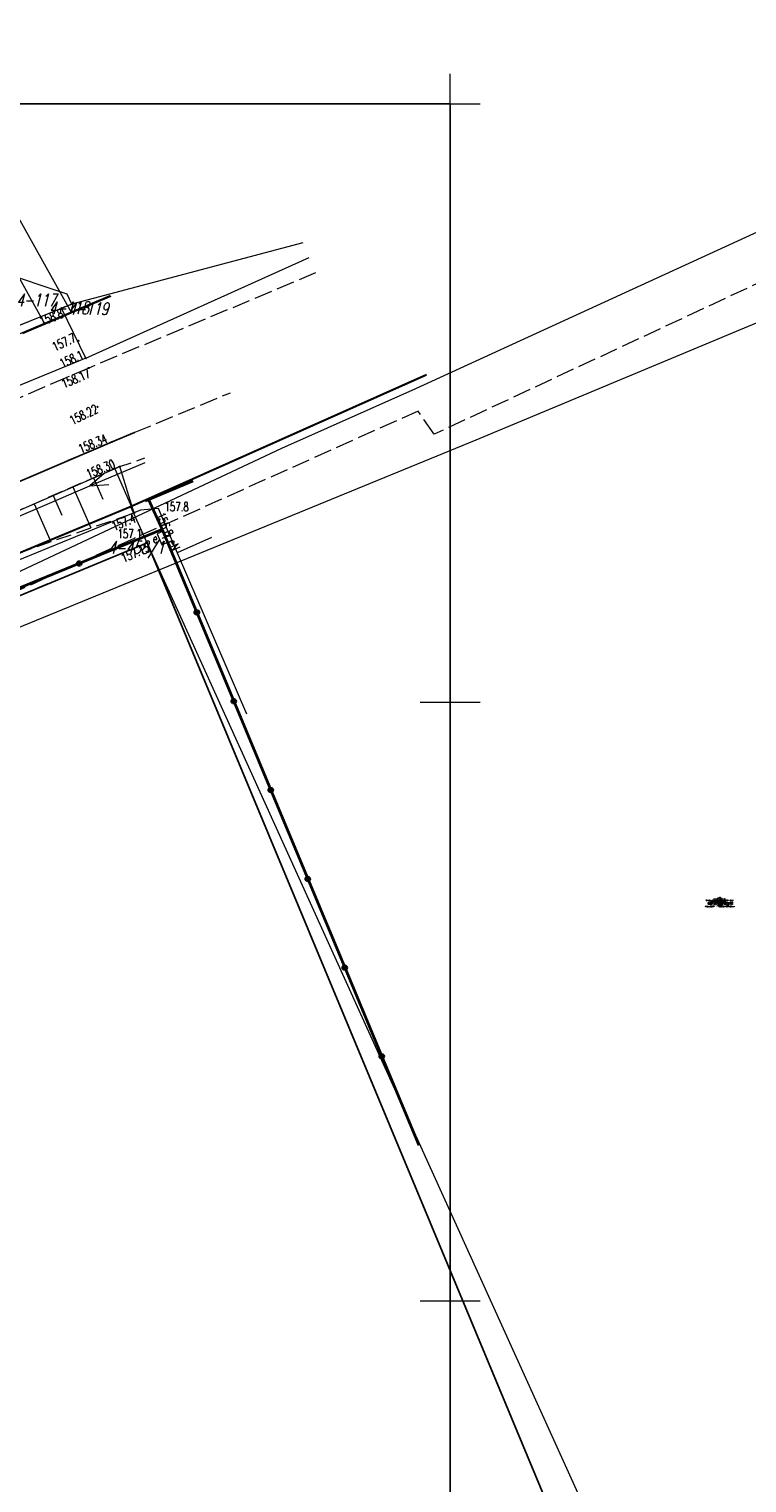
# Model space of a CAD drawing. Header units: metres. Extents: x 0 to 7550187, y 0 to 5738922.
# Tile 40 of 43: x 7549965 to 7550025, y 5738635 to 5738756. Entities that reach past the tile are written whole.
import ezdxf
from ezdxf.enums import TextEntityAlignment as Align

# ---------------------------------------------------------------- set-up
doc = ezdxf.new("R2010")
doc.units = ezdxf.units.M
for name, pattern in [('$AUDIT_BAD_LTYPE2', [0]), ('1', [0]), ('1_1', [0]), ('1_14', [1, -1]), ('1_OTKC', [1.5, 1, -0.5]), ('1_OTKJ', [2, 1.5, -0.5]), ('1_OTKK', [0]), ('1_OTKR', [0]), ('1_OTRK', [1.75, 1.25, -0.5]), ('1_OTRKG', [1.75, 1.25, -0.5]), ('1_OTSP', [1.5, 1, -0.5]), ('1_OTZZ', [1.5, 1, -0.5]), ('3_SUEP_A', [0]), ('3_SUGP', [0]), ('3_SUPP_P', [2, 1.5, -0.5]), ('3_SUWP', [0]), ('HIDDEN', [0.375, 0.25, -0.125])]:
    doc.linetypes.add(name, pattern=pattern)
doc.layers.add('$AUDIT_BAD_LAYER1', color=7, linetype='Continuous')
doc.layers.add('TABELA', color=7, linetype='Continuous')
for name, color, linetype, lineweight in [('_STYL_OPIS', 4, 'Continuous', 0), ('Dzialki', 90, '1', 18), ('Numery_dzialek', 90, 'Continuous', 13), ('OTK_L_0', 7, '1_OTKJ', 18), ('OTK_L_1', 7, '1_OTKK', 25), ('OTK_L_2', 7, '1_OTKC', 18), ('OTK_L_5', 7, 'Continuous', 18), ('OTO_L_0', 7, 'Continuous', 35), ('OTR_L_1', 7, '1_OTRK', 18), ('OTR_T_0', 7, 'Continuous', 18), ('OTR_T_1', 7, 'Continuous', 18), ('OTS_L_1', 7, '1_OTSP', 18), ('OTZ_L_0', 7, '1_OTZZ', 18), ('Podzial_sekcyjny_krzyze', 7, '1', 0), ('SUE_E_T_1', 1, 'Continuous', 0), ('SUE_T_4', 1, 'Continuous', 18), ('SUEP_E_T_0', 1, 'Continuous', 0), ('SUEP_L_0', 1, '3_SUEP_A', 18), ('SUER_T_0', 1, 'Continuous', 18), ('SUWP_L_0', 5, '3_SUWP', 18)]:
    doc.layers.add(name, color=color, linetype=linetype, lineweight=lineweight)
doc.layers.add('P_SUKP_L_0', color=7, linetype='3_SUPP_P', lineweight=18, true_color=0x803300)
doc.layers.add('SUGP_L_0', color=7, linetype='3_SUGP', lineweight=18, true_color=0xbfbf00)
doc.styles.add('arial', font='arial.ttf', dxfattribs={"width": 0.9})
doc.styles.get("Standard").update_dxf_attribs({"font": 'romans.shx', "width": 0.75})

# ---------------------------------------------------------------- blocks, each defined once
blk = doc.blocks.new('2_OTRN')
at = {"linetype": 'Continuous'}
blk.add_circle((0, 0), 0.045, dxfattribs=at)
blk = doc.blocks.new('2_OTRS')
at = {"linetype": 'Continuous'}
blk.add_circle((0, 0), 0.045, dxfattribs=at)
blk = doc.blocks.new('4_SUES')
at = {"linetype": 'Continuous'}
for p, q in [((0.5, 0.25), (-0.5, 0.25)), ((-0.5, 0.25), (-0.5, -0.25)), ((0.5, -0.25), (0.5, 0.25)), ((-0.5, -0.25), (0.5, -0.25))]:
    blk.add_line(p, q, dxfattribs=at)
blk = doc.blocks.new('4_SUPS')
at = {"linetype": 'Continuous'}
blk.add_circle((0, 0), 0.0625, dxfattribs=at)
blk = doc.blocks.new('G.6640.1.3850.2024_plan')
at = {"layer": 'Dzialki'}
for p, q in [((7549916.88, 5738824.77), (7549968.37, 5738732.52)), ((7549914.87, 5738823.46), (7549966.16, 5738731.59)), ((7549968.37, 5738732.52), (7549971.7, 5738733.93)), ((7549966.16, 5738731.59), (7549968.37, 5738732.52)), ((7549964.31, 5738730.8), (7549966.16, 5738731.59)), ((7549973.31, 5738716.39), (7549998.02, 5738727.4)), ((7549888.39, 5738681.03), (7549973.31, 5738716.39)), ((7550023.1, 5738606.53), (7549973.31, 5738716.39))]:
    blk.add_line(p, q, dxfattribs=at)
at = {"layer": 'OTK_L_0', "linetype": '1_OTKJ'}
for p, q in [((7549988.76, 5738735.86), (7549969.81, 5738727.92)), ((7549969.81, 5738727.92), (7549945.27, 5738717.34)), ((7549971.76, 5738721.76), (7549981.66, 5738725.86)), ((7549959.35, 5738716.44), (7549971.76, 5738721.76))]:
    blk.add_line(p, q, dxfattribs=at)
at = {"layer": 'OTK_L_1', "linetype": '1_OTKK'}
for p, q in [((7549959.35, 5738716.44), (7549971.76, 5738721.76)), ((7549971.76, 5738721.76), (7549973.63, 5738722.53)), ((7549974.7, 5738713.32), (7549906.33, 5738685.06)), ((7550017.01, 5738611.72), (7549974.7, 5738713.32))]:
    blk.add_line(p, q, dxfattribs=at)
at = {"layer": 'OTK_L_2', "linetype": '1_OTKC'}
for p, q in [((7549971.76, 5738721.76), (7549959.35, 5738716.44)), ((7549973.63, 5738722.53), (7549971.76, 5738721.76)), ((7549972.4, 5738719.69), (7549974.51, 5738720.41))]:
    blk.add_line(p, q, dxfattribs=at)
at = {"layer": 'OTK_L_2', "linetype": '1_14'}
blk.add_line((7549960.51, 5738714.51), (7549972.4, 5738719.69), dxfattribs=at)
at = {"layer": 'OTK_L_5', "linetype": '1_OTKR'}
for p, q in [((7549987.69, 5738738.38), (7549968.39, 5738733.26)), ((7549969.56, 5738728.74), (7549988.22, 5738737.14)), ((7549941.85, 5738722.48), (7549967.54, 5738732.92)), ((7549968.39, 5738733.26), (7549967.54, 5738732.92)), ((7549969.56, 5738728.74), (7549944.66, 5738718.47))]:
    blk.add_line(p, q, dxfattribs=at)
at = {"layer": 'OTK_L_5', "linetype": '1_14'}
blk.add_line((7549969.56, 5738728.74), (7549967.54, 5738732.92), dxfattribs=at)
at = {"layer": 'OTO_L_0'}
for p, q in [((7549974.56, 5738716.82), (7549978.54, 5738718.51)), ((7549974.82, 5738716.93), (7549975.96, 5738714.43)), ((7549975.96, 5738714.43), (7549969.02, 5738711.59)), ((7549975.96, 5738714.43), (7549978.84, 5738707.51)), ((7549969.02, 5738711.59), (7549962.98, 5738709.11)), ((7549978.84, 5738707.51), (7549981.93, 5738700.09)), ((7549981.93, 5738700.09), (7549985.02, 5738692.67)), ((7549985.02, 5738692.67), (7549988.11, 5738685.25)), ((7549988.11, 5738685.25), (7549991.2, 5738677.84)), ((7549991.2, 5738677.84), (7549994.29, 5738670.42)), ((7549994.29, 5738670.42), (7549997.38, 5738663))]:
    blk.add_line(p, q, dxfattribs=at)
for centre in [(7549969.02, 5738711.59), (7549978.84, 5738707.51), (7549981.93, 5738700.09), (7549985.02, 5738692.67), (7549988.11, 5738685.25), (7549991.2, 5738677.84), (7549994.29, 5738670.42)]:
    blk.add_circle(centre, 0.17, dxfattribs=at)
at = {"layer": 'OTR_L_1', "linetype": '1_OTRKG'}
blk.add_line((7549972.4, 5738719.69), (7549960.51, 5738714.51), dxfattribs=at)
at = {"layer": 'OTR_L_1', "linetype": '1_1'}
for p, q in [((7549972, 5738719.51), (7549973.58, 5738715.88)), ((7549968.5, 5738717.99), (7549969.99, 5738714.56)), ((7549970.21, 5738718.74), (7549970.99, 5738716.96)), ((7549966.85, 5738717.27), (7549967.57, 5738715.62)), ((7549965.26, 5738716.58), (7549966.65, 5738713.41))]:
    blk.add_line(p, q, dxfattribs=at)
at = {"layer": 'OTR_L_1', "linetype": '1_14'}
blk.add_line((7549973.6, 5738715.81), (7549972.4, 5738719.69), dxfattribs=at)
at = {"layer": 'OTR_L_1', "linetype": '1_OTRK'}
blk.add_line((7549962.2, 5738711.87), (7549973.6, 5738715.81), dxfattribs=at)
at = {"layer": 'OTS_L_1', "linetype": '1_OTSP'}
for p, q in [((7549974.7, 5738713.32), (7549906.33, 5738685.06)), ((7550017.01, 5738611.72), (7549974.7, 5738713.32))]:
    blk.add_line(p, q, dxfattribs=at)
at = {"layer": 'OTZ_L_0', "linetype": '1_14'}
for p, q in [((7549968.01, 5738734.1), (7549947.3, 5738740.94)), ((7549968.39, 5738733.26), (7549968.01, 5738734.1))]:
    blk.add_line(p, q, dxfattribs=at)
at = {"layer": 'OTZ_L_0', "linetype": '1_OTZZ'}
for p, q in [((7549941.85, 5738722.48), (7549967.54, 5738732.92)), ((7549967.54, 5738732.92), (7549968.39, 5738733.26))]:
    blk.add_line(p, q, dxfattribs=at)
at = {"layer": 'P_SUKP_L_0', "linetype": '3_SUPP_P'}
for p, q in [((7550048.34, 5738745.57), (7549998.66, 5738722.39)), ((7549997.33, 5738724.33), (7549960.29, 5738707.71)), ((7549998.66, 5738722.39), (7549997.33, 5738724.33))]:
    blk.add_line(p, q, dxfattribs=at)
at = {"layer": 'Podzial_sekcyjny_krzyze'}
for p, q in [((7550000, 5738747.5), (7550000, 5738752.5)), ((7549997.5, 5738750), (7550002.5, 5738750)), ((7550000, 5738697.5), (7550000, 5738702.5)), ((7549997.5, 5738700), (7550002.5, 5738700)), ((7550000, 5738647.5), (7550000, 5738652.5)), ((7549997.5, 5738650), (7550002.5, 5738650))]:
    blk.add_line(p, q, dxfattribs=at)
at = {"layer": 'SUEP_L_0', "linetype": '3_SUEP_A'}
for p, q in [((7549969.92, 5738718.07), (7549974.52, 5738720.03)), ((7549960.72, 5738714.15), (7549969.92, 5738718.07)), ((7549971.11, 5738719.12), (7549969.92, 5738718.07)), ((7549969.92, 5738718.07), (7549971.5, 5738718.2)), ((7549974.13, 5738716.04), (7549918.88, 5738693.48)), ((7549975.63, 5738716.18), (7549974.13, 5738716.04)), ((7549976.58, 5738713.93), (7549975.63, 5738716.18)), ((7549975.95, 5738713.7), (7549976.58, 5738713.93)), ((7549976.58, 5738713.93), (7549977.2, 5738712.49)), ((7549980.06, 5738713.76), (7549977.2, 5738712.49)), ((7549977.2, 5738712.49), (7549982.99, 5738699.04))]:
    blk.add_line(p, q, dxfattribs=at)
at = {"layer": 'SUGP_L_0', "linetype": '3_SUGP'}
for p, q in [((7550002.17, 5738721.92), (7550030.25, 5738733.65)), ((7549957.46, 5738703.6), (7550002.17, 5738721.92))]:
    blk.add_line(p, q, dxfattribs=at)
at = {"layer": 'SUWP_L_0', "linetype": '3_SUWP'}
for p, q in [((7550025.99, 5738739.44), (7549997.1, 5738726.19)), ((7549997.1, 5738726.19), (7549985.92, 5738721.2)), ((7549985.92, 5738721.2), (7549962.76, 5738710.32))]:
    blk.add_line(p, q, dxfattribs=at)
at = {"layer": 'OTR_T_0'}
for p in [(7549969.81, 5738727.92), (7549970.55, 5738724.68), (7549971.76, 5738721.75), (7549972.4, 5738719.69), (7549974.7, 5738713.32)]:
    blk.add_blockref('2_OTRS', p, dxfattribs=at)
at = {"layer": 'OTR_T_1'}
for p in [(7549967.54, 5738732.92), (7549968.96, 5738730.2), (7549969.56, 5738728.74), (7549973.6, 5738715.81), (7549975.72, 5738715.29), (7549974.27, 5738714.16)]:
    blk.add_blockref('2_OTRN', p, dxfattribs=at)
at = {"layer": 'SUE_T_4', "rotation": 292.9208965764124}
blk.add_blockref('4_SUES', (7549975.95, 5738713.7), dxfattribs=at)
at = {"layer": 'SUER_T_0'}
blk.add_blockref('4_SUPS', (7549976.58, 5738713.93), dxfattribs=at)
at = {"layer": 'Numery_dzialek', "oblique": 15, "width": 0.7}
for s, p in [('4-117', (7549963.75, 5738734.12)), ('4-118', (7549966.48, 5738733.46)), ('4-119', (7549968.11, 5738733.4))]:
    blk.add_text(s, height=1.05, dxfattribs=at).set_placement(p, align=Align.TOP_LEFT)
blk.add_text('4-458/1', height=1.05, dxfattribs=at).set_placement((7549976.11, 5738713.45), align=Align.TOP_RIGHT)
at = {"layer": 'OTR_T_0', "lineweight": 9, "width": 0.7}
for s, rotation, p in [('158.17', 22.734, (7549967.45, 5738726.91)), ('158.22', 26.3846, (7549968.12, 5738723.82)), ('158.34', 22.734, (7549968.86, 5738721.47))]:
    blk.add_text(s, height=0.75, rotation=rotation, dxfattribs=at).set_placement(p, align=Align.TOP_LEFT)
blk.add_text('158.30', height=0.75, rotation=21.9149, dxfattribs=at).set_placement((7549969.8, 5738718.69))
blk.add_text('157.15', height=0.75, rotation=23.1705, dxfattribs=at).set_placement((7549974.7, 5738713.32), align=Align.TOP_RIGHT)
at = {"layer": 'OTR_T_1', "lineweight": 9, "width": 0.7}
for s, rotation, p in [('158.8', 21.618, (7549965.62, 5738732.14)), ('157.7', 25.371, (7549966.67, 5738729.98)), ('158.1', 24.237, (7549967.3, 5738728.59)), ('157.4', 21.7804, (7549971.65, 5738715.02))]:
    blk.add_text(s, height=0.75, rotation=rotation, dxfattribs=at).set_placement(p, align=Align.TOP_LEFT)
blk.add_text('157.8', height=0.75, dxfattribs=at).set_placement((7549976.14, 5738715.96))
blk.add_text('157.1', height=0.75, dxfattribs=at).set_placement((7549972.22, 5738714.45), align=Align.TOP_LEFT)
at = {"layer": 'SUE_E_T_1', "lineweight": 9, "width": 0.7}
blk.add_text('e', height=0.75, dxfattribs=at).set_placement((7549975.17, 5738713.31))
at = {"layer": 'SUEP_E_T_0', "lineweight": 9, "width": 0.7}
blk.add_text('eN', height=0.75, rotation=293.2946, dxfattribs=at).set_placement((7549976.93, 5738713.13), align=Align.MIDDLE)
at = {"layer": 'SUER_T_0', "lineweight": 9, "width": 0.7}
blk.add_text('156.8', height=0.75, rotation=293.2946, dxfattribs=at).set_placement((7549976.58, 5738713.93), align=Align.MIDDLE_RIGHT)

msp = doc.modelspace()

# ---------------------------------------------------------------- linework, layer by layer
at = {"layer": '$AUDIT_BAD_LAYER1', "linetype": '$AUDIT_BAD_LTYPE2'}
for p in [(7549600, 5738750), (7549600, 5738750), (7549600, 5738750), (7550000, 5738500), (7550000, 5738500), (7550000, 5738500)]:
    msp.add_line(p, (7550000, 5738750), dxfattribs=at)
at = {"layer": '_STYL_OPIS', "color": 1, "linetype": 'HIDDEN', "lineweight": 35, "ltscale": 5, "const_width": 0.1, "flags": 128}
for points in [[(7549971.61811, 5738733.98487), (7549944.55815, 5738722.52705), (7549922.47771, 5738713.17768), (7549911.11811, 5738708.38487), (7549903.79811, 5738705.29487), (7549894.14892, 5738700.19002), (7549884.60991, 5738695.76651), (7549879.58811, 5738693.56487), (7549851.16811, 5738681.13487)], [(7549998.0455, 5738727.32706), (7549973.3355, 5738716.31706), (7549888.44278, 5738680.97321), (7549856.57391, 5738667.69535)]]:
    msp.add_lwpolyline(points, dxfattribs=at)

# ---------------------------------------------------------------- block references
msp.add_blockref('G.6640.1.3850.2024_plan', (0, 0))

# ---------------------------------------------------------------- texts
at = {"layer": 'TABELA', "color": 4, "insert": (7550022.51953, 5738683.70909), "char_height": 0.0781938, "width": 3.0284886, "attachment_point": 2, "style": 'arial'}
msp.add_mtext('{\\Fromans|c238;\\H0.7993x;\\W0.8;Uwaga:\\P1. Wymiary podano w cm.\\P2. Wymiary i rzędne należy potwierdzić pomiarem w naturze.\\P3. Przed rozpoczęciem robót należy dokładnie \\P  zinwentaryzować geodezyjnie rzędne nawierzchni jezdni\\P  i chodnika - rzędne podlegają odtworzeniu bez zmiany.\\P4. Współrzedne podano w układzie 2000.\\P5 Rzędne podano w układzie wysokościowym PL-EVRF2007-NH. }', dxfattribs=at)

doc.saveas('drawing.dxf')
